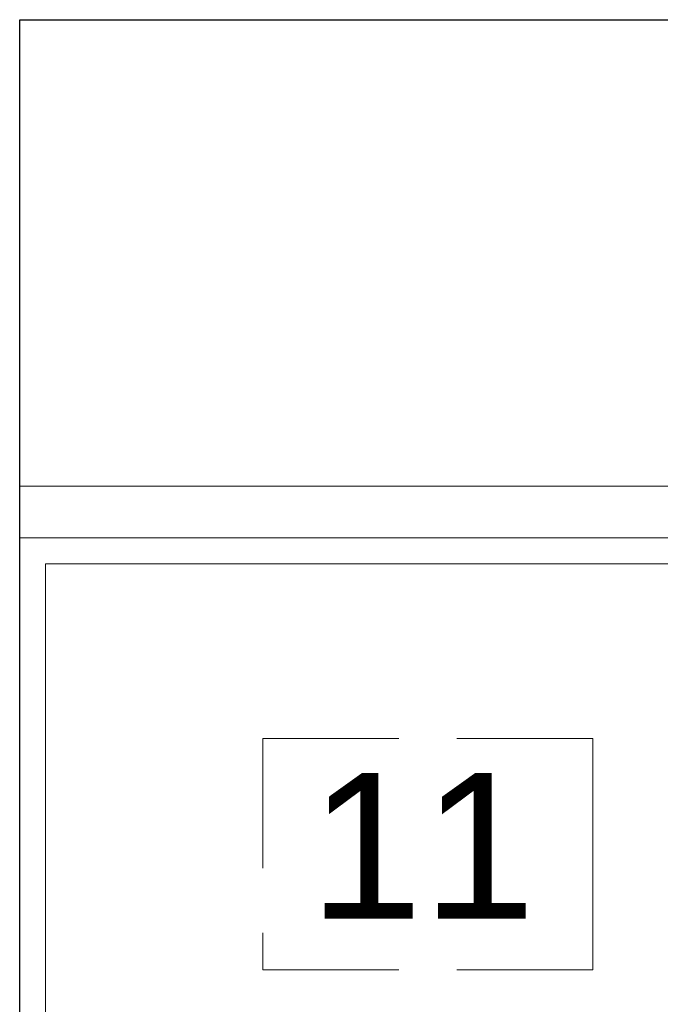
# Model space of a CAD drawing. Header units: metres. Extents: x 7408630 to 15602436, y 5561464 to 13303678.
# Tile 22 of 123: x 7412341 to 7412366, y 5563714 to 5563752. Entities that reach past the tile are written whole.
import ezdxf
from ezdxf.enums import TextEntityAlignment as Align

# ---------------------------------------------------------------- set-up
doc = ezdxf.new("R2010")
doc.units = ezdxf.units.M
doc.header["$MEASUREMENT"] = 0
doc.linetypes.add('CARKOVANA', pattern=[7.5, 5, -2.5])
for name, color, linetype, lineweight in [('!! 0_ Istn-sciany', 3, 'Continuous', 30), ('!! 0_Opis_pom', 9, 'Continuous', 13), ('!! 1_OPIS POM NOWE', 140, 'Continuous', 5), ('!! 2 ZABUDOWA GK-MDF', 54, 'Continuous', 13), ('Granica', 112, 'Continuous', 80)]:
    doc.layers.add(name, color=color, linetype=linetype, lineweight=lineweight)
doc.layers.add('!!2_oznaczenia wyposażenia', color=252, linetype='CARKOVANA', lineweight=13, true_color=0x696969)
doc.layers.add('Powierzchnia', color=140, linetype='Continuous', lineweight=5, plot=False)
doc.styles.add('ARIAL', font='tahoma.ttf')
doc.styles.add('ROMANS07', font='arial.ttf')

# ---------------------------------------------------------------- blocks, each defined once
blk = doc.blocks.new('A$C9c944097')
at = {"layer": '!! 0_ Istn-sciany'}
for points in [[(1638.5, -3676.47213), (1638.5, -3505.47213)], [(1638.5, -3505.47213), (1875.5, -3505.47213)]]:
    blk.add_lwpolyline(points, dxfattribs=at)
at = {"layer": '!! 2 ZABUDOWA GK-MDF'}
for points in [[(1739.5, -3523.47213), (1638.5, -3523.47213)], [(1739.5, -3525.47213), (1638.5, -3525.47213)]]:
    blk.add_lwpolyline(points, dxfattribs=at)
at = {"layer": '!!2_oznaczenia wyposażenia', "color": 7}
blk.add_lwpolyline([(1647.88315, -3533.21319), (1660.63285, -3533.21319), (1660.63285, -3542.13946), (1647.88315, -3542.13946)], dxfattribs=at)
blk.add_lwpolyline([(1647.88315, -3542.13946), (1660.63285, -3542.13946), (1660.63285, -3533.21319), (1647.88315, -3533.21319)], close=True, dxfattribs=at)
at = {"layer": 'Powierzchnia'}
for points in [[(1739.5, -3676.47213), (1638.5, -3676.47213), (1638.5, -3525.47213), (1739.5, -3525.47213)], [(1738.5, -3675.47213), (1639.5, -3675.47213), (1639.5, -3526.47213), (1738.5, -3526.47213)]]:
    blk.add_lwpolyline(points, close=True, dxfattribs=at)
at = {"layer": '!! 0_Opis_pom', "ltscale": 0.7, "style": 'ARIAL'}
for tag, p in [('B2,14', (2497.12282, -23.97252)), ('B2,12', (1965.56932, -35.77631)), ('B2,11', (1692.08817, -60.77765)), ('B2,16', (3818.15438, -63.71828)), ('B2,19.1', (5324.74708, -87.92078)), ('B2,17', (4129.82322, -93.25972)), ('B2,15', (3189.46558, -109.69496)), ('B2,10', (1351.71035, -111.25665)), ('B2,13', (2272.99389, -121.89624)), ('A2,5', (1075.52681, -127.78965)), ('B2,18', (4545.51277, -234.12017)), ('B2,19', (5775.76711, -239.42159)), ('A2,4', (318.83322, -329.3265)), ('A2.1', (994.53557, -353.44633)), ('B2.7', (3171.3557, -458.01164)), ('B2.2', (3599.26223, -690.3637)), ('A2.2', (994.53557, -692.67095)), ('B2,21', (4593.23787, -912.69388)), ('B2,9', (1798.58924, -939.09545)), ('A2.3', (455.44717, -940.66614)), ('B2,4', (3116.67143, -940.65712)), ('B2,3', (3297.35823, -941.16418)), ('B2,8', (2517.28573, -960.07338)), ('B2,20', (5834.09772, -965.70749)), ('B2.1', (3927.81794, -970.24709)), ('B2,5', (3309.56672, -1129.12418)), ('B2,6', (3122.36837, -1171.43557)), ('C2,2', (3435.86614, -1487.77973)), ('C2,1', (3957.73656, -2408.10352)), ('C2,3', (3457.72791, -2555.15039)), ('D1,1', (2554.19917, -3205.91504)), ('C2,4', (3866.78124, -3285.77383)), ('D1,4', (1780.27581, -3366.18103)), ('D1,6', (1380.86316, -3373.10994)), ('D1,3', (2098.36626, -3546.18257)), ('C2,5', (3178.15957, -3610.67242)), ('D1,5', (1914.6928, -3621.18339)), ('D1,2', (2201.15492, -3794.18451)), ('D1,7', (477.95048, -4408.76849)), ('D1,8', (338.43039, -4834.32895))]:
    blk.add_attdef(tag, text='', height=11.968, dxfattribs=at).set_placement(p, align=Align.MIDDLE_CENTER)
at = {"layer": '!! 1_OPIS POM NOWE', "style": 'ARIAL'}
for tag, p in [('C2.5B', (3593.7377, -3168.5911)), ('C2,5C', (3526.78796, -3281.02046)), ('C2.4', (3997.15534, -3347.99835)), ('E2,2', (2945.33506, -3413.31629)), ('C2,5A', (3566.4961, -3615.37865)), ('E2.9', (3984.52714, -3783.77287)), ('E2.7', (4645.53364, -3784.14655)), ('D1,2', (2903.25587, -3794.18451)), ('E2.2', (3405.83089, -4049.74196)), ('E2.8', (4380.36687, -4058.97571)), ('E2.6', (5154.87983, -4066.29138)), ('E2.1', (4427.07303, -4318.94156)), ('E2,3', (3401.59976, -4465.83792)), ('E2.4', (3758.95342, -4705.0924)), ('E2.5', (5238.11734, -4786.79525))]:
    blk.add_attdef(tag, text='', height=11.968, dxfattribs=at).set_placement(p, align=Align.MIDDLE_CENTER)
at = {"layer": '!!2_oznaczenia wyposażenia', "color": 7, "insert": (1658.42116, -3534.54573), "char_height": 7.5, "width": 10.9940302, "attachment_point": 3, "style": 'ROMANS07'}
blk.add_mtext('{\\fArial|b0|i0|c162|p34;\\H0.75x;11}', dxfattribs=at)

msp = doc.modelspace()

# ---------------------------------------------------------------- block references
at = {"layer": 'Granica'}
msp.add_blockref('A$C9c944097', (7410702.59401, 5567256.9858), dxfattribs=at)

doc.saveas('drawing.dxf')
